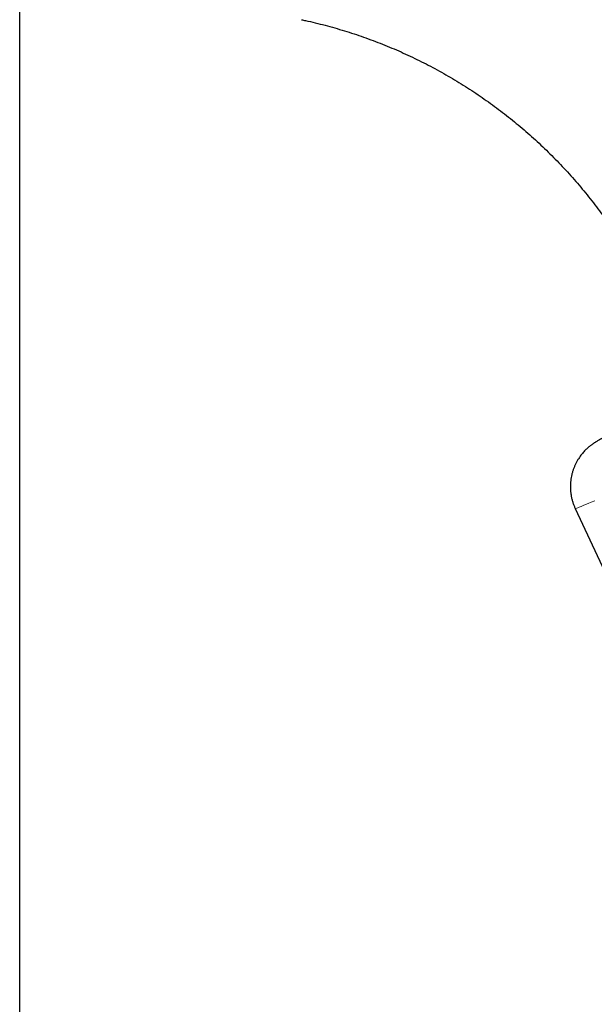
# Model space of a CAD drawing. Header units: millimetres. Extents: x 8 to 1010, y 12 to 2700.
# Tile 64 of 68: x 912 to 945, y 2452 to 2509. Entities that reach past the tile are written whole.
import ezdxf

# ---------------------------------------------------------------- set-up
doc = ezdxf.new("R2010")
doc.units = ezdxf.units.MM

msp = doc.modelspace()

# ---------------------------------------------------------------- linework, layer by layer
at = {"color": 7, "linetype": 'Continuous', "lineweight": 30}
for p, q in [((911.7, 1435.699), (911.7, 2573.097)), ((943.851, 2480.65), (953.148, 2460.712))]:
    msp.add_line(p, q, dxfattribs=at)
at = {"color": 8, "linetype": 'Continuous', "lineweight": 0, "flags": 128}
msp.add_lwpolyline([(944.976, 2481.108), (944.782, 2481.024), (944.606, 2480.948), (944.448, 2480.88), (944.308, 2480.821), (944.187, 2480.771), (944.084, 2480.729), (944, 2480.696), (943.935, 2480.671), (943.888, 2480.656), (943.86, 2480.649), (943.851, 2480.65)], dxfattribs=at)
at = {"color": 7, "linetype": 'Continuous', "lineweight": 30}
for points, knots in [([(928.011, 2508.946), (928.087, 2508.929), (928.353, 2508.872), (928.808, 2508.767), (929.373, 2508.624), (929.935, 2508.469), (930.494, 2508.304), (931.05, 2508.127), (931.602, 2507.939), (932.15, 2507.74), (932.695, 2507.53), (933.234, 2507.309), (933.769, 2507.078), (934.3, 2506.835), (934.825, 2506.582), (935.345, 2506.319), (935.86, 2506.045), (936.37, 2505.761), (936.873, 2505.466), (937.37, 2505.162), (937.861, 2504.848), (938.346, 2504.523), (938.824, 2504.189), (939.296, 2503.846), (939.76, 2503.493), (940.217, 2503.131), (940.667, 2502.76), (941.109, 2502.38), (941.544, 2501.991), (941.97, 2501.593), (942.389, 2501.187), (942.799, 2500.772), (943.201, 2500.35), (943.594, 2499.919), (943.978, 2499.481), (944.354, 2499.035), (944.72, 2498.581), (945.078, 2498.12), (945.426, 2497.652), (945.764, 2497.177), (946.093, 2496.696), (946.412, 2496.208), (946.722, 2495.714), (947.021, 2495.213), (947.31, 2494.707), (947.589, 2494.194), (947.857, 2493.677), (948.082, 2493.224), (948.214, 2492.942), (948.264, 2492.836)], [0, 0, 0, 0, 0.008713, 0.03045, 0.052188, 0.073926, 0.095663, 0.117401, 0.139139, 0.160876, 0.182614, 0.204352, 0.226089, 0.247827, 0.269565, 0.291303, 0.313041, 0.334778, 0.356516, 0.378254, 0.399992, 0.42173, 0.443468, 0.465206, 0.486944, 0.508682, 0.53042, 0.552158, 0.573896, 0.595634, 0.617372, 0.63911, 0.660849, 0.682587, 0.704325, 0.726063, 0.747802, 0.76954, 0.791278, 0.813017, 0.834755, 0.856493, 0.878232, 0.89997, 0.921709, 0.943447, 0.965186, 0.986924, 1, 1, 1, 1]), ([(949.603, 2486.763), (949.507, 2486.717), (949.314, 2486.625), (949.036, 2486.491), (948.766, 2486.362), (948.506, 2486.236), (948.254, 2486.115), (948.011, 2485.998), (947.778, 2485.885), (947.554, 2485.777), (947.339, 2485.672), (947.134, 2485.572), (946.938, 2485.477), (946.751, 2485.386), (946.574, 2485.299), (946.407, 2485.216), (946.248, 2485.138), (946.099, 2485.064), (945.959, 2484.994), (945.828, 2484.928), (945.704, 2484.866), (945.588, 2484.806), (945.477, 2484.749), (945.366, 2484.69), (945.267, 2484.637), (945.185, 2484.591), (945.123, 2484.556), (945.073, 2484.526), (945.025, 2484.497), (944.978, 2484.467), (944.931, 2484.436), (944.883, 2484.404), (944.833, 2484.369), (944.781, 2484.331), (944.726, 2484.289), (944.668, 2484.242), (944.606, 2484.189), (944.539, 2484.129), (944.467, 2484.061), (944.39, 2483.983), (944.309, 2483.893), (944.224, 2483.791), (944.137, 2483.677), (944.05, 2483.55), (943.966, 2483.413), (943.888, 2483.267), (943.816, 2483.113), (943.752, 2482.953), (943.697, 2482.789), (943.651, 2482.62), (943.615, 2482.448), (943.589, 2482.274), (943.573, 2482.098), (943.568, 2481.921), (943.573, 2481.738), (943.59, 2481.549), (943.621, 2481.355), (943.663, 2481.166), (943.718, 2480.982), (943.779, 2480.809), (943.828, 2480.701), (943.851, 2480.65)], [0, 0, 0, 0, 0.028295, 0.056676, 0.085069, 0.113476, 0.1419, 0.170344, 0.19881, 0.227303, 0.255828, 0.284391, 0.313002, 0.341671, 0.370413, 0.399246, 0.428197, 0.457304, 0.486621, 0.51623, 0.546261, 0.576936, 0.608674, 0.642389, 0.680785, 0.707201, 0.722771, 0.736071, 0.747104, 0.75644, 0.764506, 0.771628, 0.778057, 0.784002, 0.789639, 0.795128, 0.800597, 0.806151, 0.811928, 0.818048, 0.824607, 0.831655, 0.839182, 0.847117, 0.855361, 0.86382, 0.872424, 0.881122, 0.889883, 0.898687, 0.90752, 0.916375, 0.925245, 0.934127, 0.943018, 0.952902, 0.96272, 0.972447, 0.982087, 0.991645, 1, 1, 1, 1])]:
    msp.add_open_spline(points, degree=3, knots=knots, dxfattribs=at)

doc.saveas('drawing.dxf')
